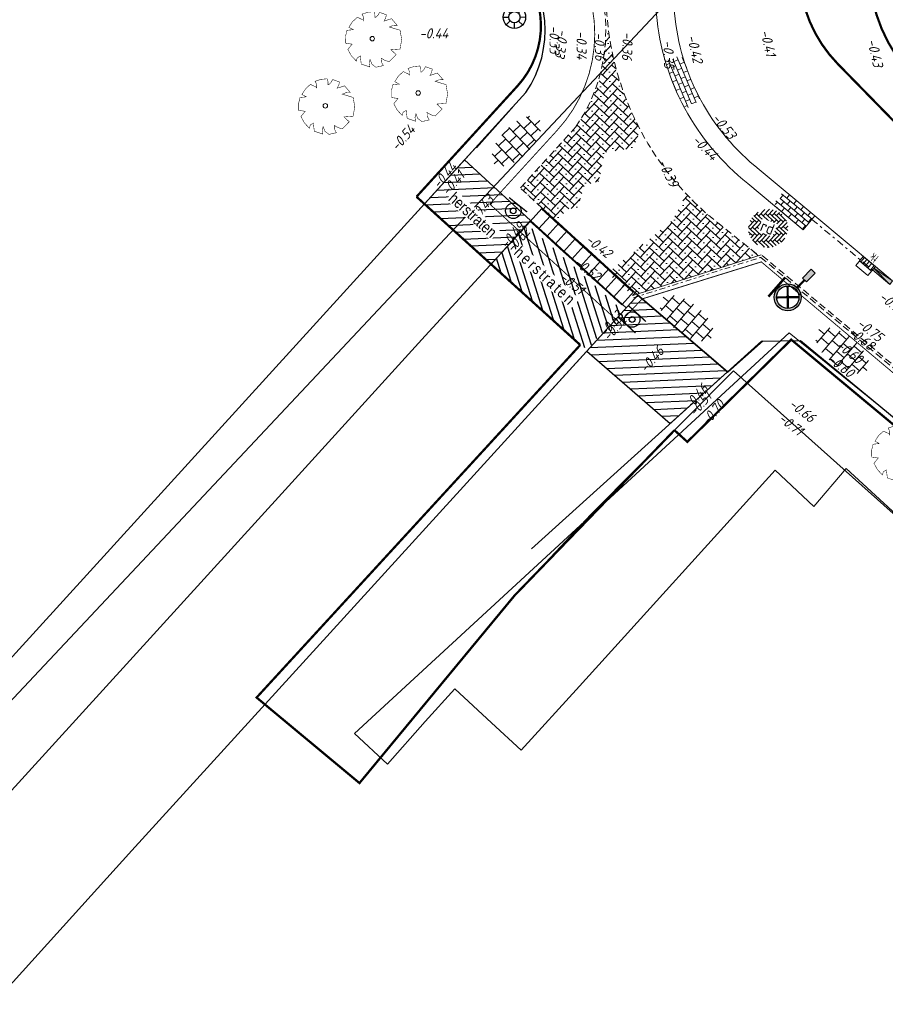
# Model space of a CAD drawing. Header units: metres. Extents: x 111546 to 149831, y 498798 to 507863.
# Tile 3 of 256: x 113462 to 113500, y 498943 to 498987. Entities that reach past the tile are written whole.
import ezdxf
from ezdxf.enums import TextEntityAlignment as Align

# ---------------------------------------------------------------- set-up
doc = ezdxf.new("R2010")
doc.units = ezdxf.units.M
for name, pattern in [('DASHDOT', [25.4, 12.7, -6.35, 0, -6.35]), ('DASHDOT2', [12.7, 6.35, -3.175, 0, -3.175]), ('DASHED', [19.05, 12.7, -6.35]), ('VW-1-1_STREEP', [2, 1, -1])]:
    doc.linetypes.add(name, pattern=pattern)
for name, color, linetype in [('0-bs-polderpijl', 3, 'Continuous'), ('0-hoogte mv-bestaand', 253, 'Continuous'), ('0-werkgrens', 210, 'FENCELINE1'), ('3-nw-herstraten1', 7, 'Continuous'), ('3-NW-HV-316010+318010-Afwerken zandbed voor wegfundering en menggranulaat-opp', 20, 'Continuous'), ('3-nw-markering', 7, 'Continuous'), ('3-nw-verkeersbord-op LM-aanlegtek', 200, 'Continuous'), ('3-nw-verkeersbord-paal-aanlegtek', 2, 'Continuous'), ('6-OVL-nw-lichtmast', 7, 'Continuous'), ('6-OVL-nw-lichtmast nr', 2, 'Continuous'), ('BGT_G_wegdeel', 252, 'Continuous'), ('Q21_LICHTMAST', 252, 'Continuous'), ('Q26_BOOM', 252, 'Continuous'), ('T02_RASTER', 252, 'Continuous'), ('V02_KNTOPENVERH', 252, 'Continuous'), ('V03_KNTTEGELPAD', 252, 'Continuous')]:
    doc.layers.add(name, color=color, linetype=linetype)
for name, color, linetype, lineweight in [('0-kadastrale percelen', 253, 'AI-KADASTRAAL', 9), ('3-nw-arcering-rijweg', 7, 'Continuous', 13), ('3-nw-arcering-trottoir', 2, 'Continuous', 15), ('3-nw-band-irb 80x20', 2, 'Continuous', 13), ('3-nw-band-irb-BKK', 7, 'Continuous', 5), ('3-nw-band-ob 10x20', 7, 'Continuous', 13), ('3-nw-band-ob 10x20-achterkant', 7, 'DASHDOT', 13), ('3-nw-band-trb18-20x20-achterkant-stelspecie', 103, 'DASHDOT2', 15), ('3-nw-band-trb18-20x20-voorkant-stelspecie', 103, 'Continuous', 15), ('3-nw-band-verloopband-overgangsband naar verlaagde band trb', 7, 'Continuous', 5), ('3-nw-BSS-wit-tussen tegels en asfalt fietspad', 2, 'DASHED', 13), ('3-nw-kolk trottoir', 7, 'Continuous', 13), ('3-nw-mat-arcering', 7, 'Continuous', 5), ('3-nw-materiaalscheiding-', 7, 'DASHED', 13), ('3-nw-text-20', 7, 'Continuous', 15), ('3-nw-text-20-herinrichting', 7, 'Continuous', 15)]:
    doc.layers.add(name, color=color, linetype=linetype, lineweight=lineweight)
doc.styles.get("Standard").update_dxf_attribs({"font": 'isocp-ie.shx'})
doc.styles.add('veysel', font='isocp-ie.shx', dxfattribs={"height": 0.1})
doc.styles.add('Zaanstad', font='ARIALN.TTF')
doc.styles.add('Zaanstad 1-250 2.0mm', font='ARIALN.TTF', dxfattribs={"height": 0.5})
doc.linetypes.add('AI-KADASTRAAL', pattern='A,5.5,-2,["K",Standard,S=1.8,R=0,X=0,Y=-0.9],-2,5.5,-2,[5,NLCS.SHX,S=0.75,R=0,X=0,Y=0],-2', length=19)
doc.linetypes.add('FENCELINE1', pattern='A,6.35,-2.54,[133,ltypeshp.shx,S=2.54,R=0,X=-2.54,Y=0],-2.54,25.4', length=36.83)

# ---------------------------------------------------------------- blocks, each defined once
blk = doc.blocks.new('Q26')
at = {"linetype": 'Continuous', "lineweight": 20, "const_width": 0.0225}
blk.add_lwpolyline([(0.757, 0.516), (1.237, 0.371), (1.308, -0.046), (1.235, -0.463), (0.83, -0.494), (1.061, -0.711), (0.757, -1.022), (0.565, -0.971), (0.395, -0.867), (0.404, -1.032), (0.49, -1.198), (0.163, -1.271), (-0.015, -1.136), (-0.097, -0.929), (-0.141, -1.084), (-0.112, -1.255), (-0.489, -1.131), (-0.532, -0.774), (-0.668, -0.854), (-0.707, -0.996), (-0.927, -0.766), (-1.083, -0.479), (-0.894, -0.246), (-1.181, -0.203), (-1.187, 0.104), (-1.122, 0.367), (-0.847, 0.398), (-1.04, 0.503), (-0.879, 0.749), (-0.663, 0.95), (-0.402, 0.826), (-0.388, 0.795), (-0.382, 0.942), (-0.452, 1.088), (-0.194, 1.172), (0.076, 1.199), (0.118, 1.07), (0.119, 0.935), (0.148, 0.935), (0.252, 1.031), (0.325, 1.167), (0.626, 1.059), (0.6, 0.925), (0.525, 0.78), (0.856, 0.885), (1.105, 0.593), (0.924, 0.584)], close=True, dxfattribs=at)
at = {"linetype": 'Continuous', "lineweight": 20}
blk.add_circle((0.001, -0.001), 0.0983, dxfattribs=at)
blk = doc.blocks.new('Q21')
at = {"color": 0, "linetype": 'ByBlock', "lineweight": -2}
for p, q in [((-0.003, 0.25), (0.001, 0.5)), ((-0.181, 0.172), (-0.363, 0.343)), ((0.173, 0.18), (0.351, 0.353)), ((0.25, 0.008), (0.5, 0.015)), ((-0.25, -0.008), (-0.5, -0.015)), ((-0.186, -0.167), (-0.365, -0.341)), ((-0.01, -0.25), (-0.014, -0.5)), ((0.183, -0.171), (0.357, -0.336))]:
    blk.add_line(p, q, dxfattribs=at)
for radius in [0.498, 0.25]:
    blk.add_circle((0, 0), radius, dxfattribs=at)
blk = doc.blocks.new('6-OVL-LM 6.0m')
at = {"linetype": 'ByBlock', "lineweight": -2}
h = blk.add_hatch(color=0, dxfattribs=at)
h.paths.add_polyline_path([(0, 0.6, 1), (0, -0.6, 1)])
h.paths.add_polyline_path([(0, -0.5, -1), (0, 0.5, -1)], flags=16)
h.paths.add_polyline_path([(0, -0.045, -1), (0, 0.045, -1)], flags=0)
blk.add_hatch(color=0, dxfattribs=at).paths.add_polyline_path([(1.625, -0.125), (1.625, 0.125), (1.075, 0.125), (1.075, -0.125)])
at = {"color": 0, "linetype": 'ByBlock', "lineweight": -2, "const_width": 0.1}
for points in [[(-0.354, 0.354), (0.354, -0.354)], [(-0.354, -0.354), (0.354, 0.354)], [(1.075, 0), (0.6, 0)]]:
    blk.add_lwpolyline(points, dxfattribs=at)
at = {"color": 0, "linetype": 'ByBlock', "lineweight": -2}
blk.add_lwpolyline([(1.075, -0.125), (1.625, -0.125), (1.625, 0.125), (1.075, 0.125)], close=True, dxfattribs=at)
for radius in [0.6, 0.5, 0.0451]:
    blk.add_circle((0, 0), radius, dxfattribs=at)
at = {"layer": '6-OVL-nw-lichtmast nr', "linetype": 'ByBlock', "lineweight": -2, "style": 'Zaanstad'}
blk.add_attdef('MAST', (1.861, 0.289), '', height=0.4, dxfattribs=at)
at = {"layer": '6-OVL-nw-lichtmast nr', "linetype": 'ByBlock', "lineweight": -2, "style": 'Zaanstad', "flags": 1}
blk.add_attdef('STRAAT', (1.861, -0.68), '', height=0.4, dxfattribs=at)
blk = doc.blocks.new('3-eindverloopband 18-20')
at = {"ltscale": 0.02}
h = blk.add_hatch(color=253, dxfattribs=at)
h.dxf.hatch_style = 1
h.paths.add_polyline_path([(0, 0), (1, 0), (1, -0.2), (0, -0.2)])
blk.add_line((1, 0), (0, -0.1))
at = {"flags": 128}
blk.add_lwpolyline([(1, 0), (0, 0)], dxfattribs=at)
for points in [[(1, 0), (1, -0.2), (0, -0.2), (0, 0)], [(0, -0.1), (1, -0.2)]]:
    blk.add_lwpolyline(points)
at = {"ltscale": 0.02}
blk.add_lwpolyline([(0, 0), (1, 0), (1, -0.2), (0, -0.2)], close=True, dxfattribs=at)
blk = doc.blocks.new('straatkolk_M')
at = {"linetype": 'Continuous'}
for p, q in [((-0.404, 0.475), (-0.569, -0.255)), ((0.569, 0.255), (-0.404, 0.475)), ((0.569, 0.255), (0.404, -0.475)), ((0.404, -0.475), (-0.569, -0.255))]:
    blk.add_line(p, q, dxfattribs=at)
blk = doc.blocks.new('*U738')
blk.add_line((0.225, 0), (-0.225, 0))
for points in [[(-0.28, -0.262), (-0.28, 0)], [(0, -0.262), (0, 0)], [(0.349, -0.262), (-0.349, -0.262)], [(-0.14, -0.262), (-0.14, 0)], [(0.14, -0.262), (0.14, 0)], [(0.28, -0.262), (0.28, 0)]]:
    blk.add_lwpolyline(points)
at = {"xscale": -0.7000000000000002, "yscale": 0.7000000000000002, "zscale": 0.7000000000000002, "rotation": 347.2593789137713}
blk.add_blockref('straatkolk_M', (0, -0.262), dxfattribs=at)
at = {"linetype": 'DASHDOT', "lineweight": 5, "width": 0.665014}
blk.add_text('tk', height=0.3703, rotation=179.9746, dxfattribs=at).set_placement((0.214, 0.438))
blk = doc.blocks.new('paal_verkeersbord')
at = {"const_width": 0.035}
blk.add_lwpolyline([(-0.3, -0.2), (0.3, -0.2)], dxfattribs=at)
for radius in [0.2, 0.0745]:
    blk.add_circle((0, 0), radius)

msp = doc.modelspace()

# ---------------------------------------------------------------- hatches: boundary and pattern name
at = {"layer": '3-nw-arcering-trottoir'}
h = msp.add_hatch(dxfattribs=at)
h.set_pattern_fill('AVH-TEGEL_300X300_HALFST', color=256, scale=1.5, angle=203.63543, style=0, pattern_type=2)
h.set_pattern_definition([(223.65890928, (371571.7963, 61054.72518), (-0.17022625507, -0.47344273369), [0.45, -0.45]), (313.65890928, (371571.7963, 61054.7252), (0.32555809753, 0.31066368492), [])])
edge = h.paths.add_edge_path()
edge.add_ellipse((113484.0678, 498981.548), major_axis=(-0.976, -1.0129), ratio=0.488545, start_angle=0, end_angle=360)
h = msp.add_hatch(dxfattribs=at)
h.set_pattern_fill('AVH-TEGEL_300X300_HALFST', color=256, scale=1.5, angle=299.44564, style=0, pattern_type=2)
h.set_pattern_definition([(319.469117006, (523041.54288, 800068.42636), (0.48824311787, -0.121423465), [0.45, -0.45]), (49.46911701, (523041.54288, 800068.42636), (-0.3420251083, 0.29243601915), [])])
edge = h.paths.add_edge_path()
edge.add_ellipse((113491.6213, 498973.6914), major_axis=(1.1065, -0.8685), ratio=0.488545, start_angle=0, end_angle=360)
h = msp.add_hatch(dxfattribs=at)
h.set_pattern_fill('AVH-TEGEL_300X300_HALFST', color=256, scale=1.5, angle=299.44564, style=0, pattern_type=2)
h.set_pattern_definition([(319.469117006, (523048.4588, 800066.98822), (0.48824311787, -0.121423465), [0.45, -0.45]), (49.46911701, (523048.4588, 800066.9882), (-0.3420251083, 0.29243601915), [])])
edge = h.paths.add_edge_path()
edge.add_ellipse((113498.5372, 498972.2532), major_axis=(1.1065, -0.8685), ratio=0.488545, start_angle=0, end_angle=360)
at = {"layer": '3-nw-band-irb-BKK', "ltscale": 0.02}
h = msp.add_hatch(dxfattribs=at)
h.set_pattern_fill('AR-B816', color=256, scale=0.001)
h.set_pattern_definition([(292.688, (113491.59602, 498984.8721), (0.187476, 0.078378), []), (22.688, (113491.59602, 498984.8721), (0.109098, 0.265854), [0.2032, -0.2032])])
h.paths.add_polyline_path([(113492.2141, 498983.4549), (113492.0305, 498983.2608), (113491.788, 498983.2058), (113491.7294, 498983.0412), (113491.4968, 498983.0999), (113491.2737, 498983.5465), (113491.0104, 498984.1529), (113490.8009, 498984.7253), (113490.7017, 498985.0375), (113490.8631, 498985.2374), (113491.0643, 498985.1853), (113491.1689, 498985.3216), (113491.3133, 498985.2303), (113491.4654, 498985.276), (113491.5441, 498985.0256), (113491.7147, 498984.5481), (113491.8683, 498984.1731), (113492.0748, 498983.7268)])
at = {"layer": '3-nw-herstraten1', "ltscale": 0.06, "transparency": 33554687}
h = msp.add_hatch(dxfattribs=at)
h.set_pattern_fill('ANSI31', color=256, scale=0.1, angle=15)
h.set_pattern_definition([(107.58209, (113577.40204, 499206.6256), (-0.30266803, -0.09590784), [])])
h.paths.add_polyline_path([(113482.9357, 498976.0896), (113487.1986, 498972.2817), (113488.7769, 498974.0309), (113484.5478, 498977.846)])
h = msp.add_hatch(dxfattribs=at)
h.set_pattern_fill('ANSI31', color=256, scale=0.1)
h.set_pattern_definition([(2.41437, (113608.7195, 499214.8837), (-0.0133751, 0.31721815), [])])
h.paths.add_polyline_path([(113487.194, 498972.233), (113490.9004, 498969.0159), (113493.4385, 498971.3121), (113489.458, 498974.7157)])
at = {"layer": '3-nw-mat-arcering'}
h = msp.add_hatch(dxfattribs=at)
h.set_pattern_fill('AVH-SBS_KF_ELLEBOOG_01', color=256, scale=3, style=0, pattern_type=2)
h.set_pattern_definition([(317.41437309, (1649.58787, -2639.99836), (-0.01787267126, 0.42388744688), [0.9, -0.3]), (47.41437309, (1650.02963, -2640.40438), (-0.01787267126, 0.42388744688), [0.9, -0.3]), (317.41437309, (1649.91025, -2640.09093), (-0.01787267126, 0.42388744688), [0, -1.2]), (317.41437309, (1650.34308, -2640.285), (-0.01787267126, 0.42388744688), [0, -1.2])])
edge = h.paths.add_edge_path()
edge.add_line((113485.8385, 498978.0112), (113484.2345, 498979.4716))
edge.add_line((113484.2345, 498979.4716), (113486.3222, 498981.7645))
edge.add_arc((113481.4376, 498986.2118), 6.6059, 317.68276, 362.0751)
edge.add_line((113488.0391, 498986.451), (113488.1705, 498986.3422))
edge.add_line((113488.1705, 498986.3422), (113488.2703, 498985.7358))
edge.add_arc((113499.3768, 498987.5634), 11.2558, 189.34415, 209.29841)
edge.add_line((113489.5608, 498982.0552), (113489.262, 498981.2513))
edge.add_line((113489.262, 498981.2513), (113487.9829, 498981.0576))
edge.add_line((113487.9829, 498981.0576), (113487.7294, 498979.7737))
edge.add_line((113487.7294, 498979.7737), (113487.0928, 498979.607))
edge.add_line((113487.0928, 498979.607), (113486.7789, 498978.5934))
edge.add_line((113486.7789, 498978.5934), (113486.3544, 498978.5405))
edge.add_line((113486.3544, 498978.5405), (113485.8385, 498978.0112))

# ---------------------------------------------------------------- linework, layer by layer
at = {"layer": '0-kadastrale percelen', "ltscale": 0.25}
for points in [[(113521.9689, 498951.5066), (113517.1029, 498955.9036), (113506.3279, 498964.8216), (113496.1879, 498973.0416), (113476.8639, 498955.2376)], [(113521.9689, 498951.5066), (113517.6779, 498952.6646), (113512.7829, 498954.0816), (113507.8809, 498958.5856), (113503.1729, 498962.9116), (113498.7189, 498967.0196), (113497.2739, 498965.3246), (113495.5579, 498966.9426), (113486.8599, 498957.3456), (113484.2779, 498954.5026), (113482.9529, 498955.7216), (113481.3209, 498957.2336), (113480.0059, 498955.7716), (113478.3369, 498953.8826), (113476.8639, 498955.2376)]]:
    msp.add_lwpolyline(points, dxfattribs=at)
at = {"layer": '0-werkgrens', "ltscale": 0.1, "const_width": 0.1}
msp.add_lwpolyline([(113479.6253, 498979.0849), (113484.1208, 498984.0165, 0.4039351), (113483.9617, 498989.5088), (113475.8118, 498996.7717), (113485.7837, 499007.3529), (113482.9767, 499009.9327), (113486.9206, 499014.2296), (113487.4359, 499013.7567), (113502.1345, 499029.7874), (113501.918, 499030.152), (113511.2003, 499039.6849), (113508.2435, 499042.2183), (113508.2435, 499042.2183), (113508.7638, 499042.8517), (113516.5127, 499051.1829), (113508.3492, 499058.6848), (113512.2875, 499063.0094), (113528.8523, 499080.6824), (113484.3592, 499121.3964)], format="xyb", dxfattribs=at)
at = {"layer": '0-werkgrens'}
for points in [[(113482.2843, 498981.2609), (113483.9459, 498983.1289)], [(113482.2629, 498981.2806), (113479.5437, 498978.2941)]]:
    msp.add_lwpolyline(points, dxfattribs=at)
at = {"layer": '0-werkgrens', "ltscale": 0.1, "const_width": 0.1}
for points in [[(113486.9007, 498972.502), (113472.521, 498956.8412), (113477.0909, 498953.0424), (113483.9841, 498961.3757), (113491.0853, 498968.7159)], [(113491.0853, 498968.7159), (113491.6573, 498968.1983), (113496.2734, 498972.7385), (113521.7199, 498951.5738), (113542.7523, 498928.5309), (113505.0634, 498888.8547), (113508.1797, 498885.9484), (113541.6097, 498923.0069), (113561.2027, 498904.954), (113557.5509, 498900.9963), (113560.6201, 498898.0673), (113561.7228, 498899.3267), (113579.8846, 498883.102), (113579.0982, 498882.2005), (113598.4288, 498864.2209)]]:
    msp.add_lwpolyline(points, dxfattribs=at)
at = {"layer": '3-nw-band-irb 80x20'}
for points in [[(113485.5814, 498978.2453), (113485.0428, 498977.6537), (113484.6731, 498977.9903), (113485.2117, 498978.5819), (113485.5814, 498978.2453), (113485.5477, 498978.2083), (113485.178, 498978.5449)], [(113485.5814, 498978.2453), (113485.0428, 498977.6537), (113484.6731, 498977.9903), (113485.2117, 498978.5819), (113485.5814, 498978.2453), (113485.5477, 498978.2083), (113485.178, 498978.5449)], [(113485.9511, 498977.9087), (113485.4125, 498977.3171), (113485.0428, 498977.6537), (113485.5814, 498978.2453), (113485.9511, 498977.9087), (113485.9174, 498977.8717), (113485.5477, 498978.2083)], [(113485.9511, 498977.9087), (113485.4125, 498977.3171), (113485.0428, 498977.6537), (113485.5814, 498978.2453), (113485.9511, 498977.9087), (113485.9174, 498977.8717), (113485.5477, 498978.2083)], [(113488.1694, 498975.8889), (113487.6308, 498975.2974), (113487.2611, 498975.634), (113487.7997, 498976.2256), (113488.1694, 498975.8889), (113488.1357, 498975.852), (113487.766, 498976.1886)], [(113488.1694, 498975.8889), (113487.6308, 498975.2974), (113487.2611, 498975.634), (113487.7997, 498976.2256), (113488.1694, 498975.8889), (113488.1357, 498975.852), (113487.766, 498976.1886)], [(113488.5391, 498975.5523), (113488.0005, 498974.9608), (113487.6308, 498975.2974), (113488.1694, 498975.8889), (113488.5391, 498975.5523), (113488.5054, 498975.5154), (113488.1357, 498975.852)], [(113488.5391, 498975.5523), (113488.0005, 498974.9608), (113487.6308, 498975.2974), (113488.1694, 498975.8889), (113488.5391, 498975.5523), (113488.5054, 498975.5154), (113488.1357, 498975.852)], [(113488.9088, 498975.2157), (113488.3702, 498974.6242), (113488.0005, 498974.9608), (113488.5391, 498975.5523), (113488.9088, 498975.2157), (113488.8752, 498975.1787), (113488.5054, 498975.5154)], [(113488.9088, 498975.2157), (113488.3702, 498974.6242), (113488.0005, 498974.9608), (113488.5391, 498975.5523), (113488.9088, 498975.2157), (113488.8752, 498975.1787), (113488.5054, 498975.5154)], [(113489.2785, 498974.8791), (113488.74, 498974.2875), (113488.3702, 498974.6242), (113488.9088, 498975.2157), (113489.2785, 498974.8791), (113489.2449, 498974.8421), (113488.8752, 498975.1787)]]:
    msp.add_lwpolyline(points, dxfattribs=at)
at = {"layer": '3-nw-band-ob 10x20'}
msp.add_lwpolyline([(113489.2369, 498974.6933), (113494.9432, 498976.506)], dxfattribs=at)
at = {"layer": '3-nw-band-ob 10x20-achterkant', "ltscale": 0.02}
msp.add_lwpolyline([(113489.2672, 498974.598), (113494.9735, 498976.4107)], dxfattribs=at)
at = {"layer": '3-nw-band-trb18-20x20-achterkant-stelspecie', "ltscale": 0.05}
msp.add_lwpolyline([(113497.1935, 498978.0795), (113499.8822, 498975.8346)], dxfattribs=at)
at = {"layer": '3-nw-band-trb18-20x20-voorkant-stelspecie'}
msp.add_lwpolyline([(113497.3217, 498978.233), (113500.0104, 498975.9881)], dxfattribs=at)
at = {"layer": '3-nw-BSS-wit-tussen tegels en asfalt fietspad', "ltscale": 0.025}
for points in [[(113494.9212, 498976.3941), (113510.3485, 498963.5135)], [(113494.9847, 498976.4714), (113510.4126, 498963.5903)]]:
    msp.add_lwpolyline(points, dxfattribs=at)
at = {"layer": '3-nw-herstraten1', "ltscale": 0.02}
msp.add_lwpolyline([(113487.194, 498972.233), (113490.9004, 498969.0159), (113493.4385, 498971.3121), (113489.458, 498974.7157)], close=True, dxfattribs=at)
at = {"layer": '3-nw-markering', "linetype": 'VW-1-1_STREEP', "const_width": 0.1, "flags": 128}
for points in [[(113499.3821, 498994.5497), (113498.1604, 498993.1852, 0.394984), (113498.3417, 498984.9869), (113502.4847, 498980.7522)], [(113501.089, 498993.407, 0.3667319), (113501.7351, 498984.3789), (113504.0882, 498981.9738)]]:
    msp.add_lwpolyline(points, format="xyb", dxfattribs=at)
at = {"layer": '3-nw-materiaalscheiding-', "ltscale": 0.025}
msp.add_lwpolyline([(113491.5216, 498997.0024, 0.4379287), (113492.9909, 498977.9421, 0.4379287)], format="xyb", dxfattribs=at)
for points in [[(113486.7051, 498982.1851), (113484.2345, 498979.4716)], [(113485.2117, 498978.5819), (113484.2345, 498979.4716)]]:
    msp.add_lwpolyline(points, dxfattribs=at)
msp.add_arc((113480.5003, 498986.467), 7.5389, 325.39036, 44.84923, dxfattribs=at)
at = {"layer": '3-nw-verkeersbord-op LM-aanlegtek', "const_width": 0.1094}
msp.add_lwpolyline([(113495.2607, 498974.649), (113496.0094, 498975.5059)], dxfattribs=at)
at = {"layer": 'BGT_G_wegdeel'}
msp.add_lwpolyline([(113495.0239, 498972.6826), (113493.4589, 498971.2946)], dxfattribs=at)
at = {"layer": 'T02_RASTER', "ltscale": 0.25}
msp.add_lwpolyline([(113513.1889, 498953.9511), (113493.7032, 498971.3562), (113487.3838, 498964.9827), (113485.1137, 498962.5742)], dxfattribs=at)
at = {"layer": 'V02_KNTOPENVERH'}
for points in [[(113493.4589, 498971.2946), (113489.4559, 498974.7176)], [(113489.4559, 498974.7176), (113493.4589, 498971.2946)]]:
    msp.add_lwpolyline(points, dxfattribs=at)
at = {"layer": 'V03_KNTTEGELPAD'}
for points in [[(113484.4829, 498983.7186), (113443.3519, 498938.5636), (113442.7449, 498939.1256)], [(113484.7389, 498963.4416), (113494.9479, 498972.6776), (113496.6829, 498972.6956), (113502.5496, 498967.8645)]]:
    msp.add_lwpolyline(points, dxfattribs=at)
msp.add_arc((113480.5003, 498986.467), 4.8389, 325.39036, 44.84923, dxfattribs=at)

# ---------------------------------------------------------------- block references
at = {"layer": '3-nw-band-verloopband-overgangsband naar verlaagde band trb', "extrusion": (-9.30474e-05, 7.66913e-05, 1), "rotation": 320.140742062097}
msp.add_blockref('3-eindverloopband 18-20', (113500.0099, 498975.9875, 27.7062), dxfattribs=at)
at = {"layer": '3-nw-kolk trottoir', "ltscale": 0.05, "rotation": 320.1407418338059}
msp.add_blockref('*U738', (113499.7424, 498976.2119, -0.0001), dxfattribs=at)
at = {"layer": '3-nw-verkeersbord-paal-aanlegtek', "xscale": 1.716311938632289, "yscale": 1.716311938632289, "zscale": 1.716311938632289}
for p, rotation in [((113483.925, 498978.4596), 141.2427217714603), ((113489.2084, 498973.6324), 317.6780026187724), ((113489.2084, 498973.6324), 137.6780026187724)]:
    msp.add_blockref('paal_verkeersbord', p, dxfattribs=dict(at, rotation=rotation))
at = {"layer": '6-OVL-nw-lichtmast', "ltscale": 0.05, "rotation": 45.61051664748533}
msp.add_blockref('6-OVL-LM 6.0m', (113496.1178, 498974.6205), dxfattribs=at)
at = {"layer": 'Q21_LICHTMAST'}
msp.add_blockref('Q21', (113483.9759, 498987.0616), dxfattribs=at)
msp.add_blockref('Q21', (113483.9759, 498987.0616), dxfattribs=at)
at = {"layer": 'Q26_BOOM'}
for p in [(113477.6589, 498986.1096), (113479.6989, 498983.6956), (113475.5739, 498983.1266), (113501.0326, 498967.7259)]:
    msp.add_blockref('Q26', p, dxfattribs=at)

# ---------------------------------------------------------------- texts
at = {"layer": '0-hoogte mv-bestaand', "style": 'veysel', "oblique": 15}
for s, rotation, p in [('-0.44', 360, (113480.3955, 498986.1175)), ('-0.33', 270, (113485.5334, 498986.063)), ('-0.33', 262.04853, (113485.847, 498985.9246)), ('-0.34', 270, (113486.7384, 498985.8192)), ('-0.36', 271.9434, (113487.5436, 498985.7562)), ('-0.36', 267.90366, (113488.7738, 498985.7956)), ('-0.41', 283.17952, (113495.0273, 498985.8692)), ('-0.35', 272.22392, (113490.6078, 498985.403)), ('-0.42', 283.17952, (113491.7789, 498985.6059)), ('-0.43', 283.17952, (113499.783, 498985.4235)), ('-0.53', 309.14006, (113493.1174, 498982.0809)), ('-0.54', 49.17059, (113479.1902, 498981.5572)), ('-0.44', 315.01063, (113492.2923, 498981.1124)), ('-0.44', 49.17059, (113481.0367, 498979.8892)), ('-0.39', 295.83037, (113490.6141, 498980.0413)), ('-0.41', 49.17059, (113481.4124, 498979.5427)), ('-0.43', 49.17059, (113482.6882, 498978.4384)), ('-0.49', 49.17059, (113484.0508, 498977.2205)), ('-0.62', 49.17059, (113484.3, 498977.0276)), ('-0.42', 322.09971, (113487.5872, 498976.7169)), ('-0.52', 322.09971, (113487.0779, 498975.7081)), ('-0.51', 322.09971, (113486.4042, 498975.0701)), ('-0.75', 321.96739, (113500.6274, 498974.1733)), ('-0.63', 49.17059, (113488.4353, 498973.2962)), ('-0.52', 49.17059, (113488.5865, 498973.1092)), ('-0.75', 321.96739, (113499.6388, 498972.9958)), ('-0.68', 321.96739, (113499.2568, 498972.6195)), ('-0.46', 49.17059, (113490.2424, 498971.7141)), ('-0.60', 321.96739, (113498.7312, 498972.021)), ('-0.60', 321.96739, (113498.3487, 498971.4077)), ('-0.46', 49.17059, (113492.2072, 498970.0433)), ('-0.51', 49.17059, (113492.3916, 498969.7349)), ('-0.70', 49.17059, (113492.9547, 498969.342)), ('-0.66', 321.96739, (113496.6265, 498969.4142)), ('-0.71', 321.96739, (113496.1234, 498968.8024))]:
    msp.add_text(s, height=0.45, rotation=rotation, dxfattribs=at).set_placement(p, align=Align.CENTER)
at = {"layer": '3-nw-text-20-herinrichting', "ltscale": 0.05, "insert": (113495.2207, 498977.714), "char_height": 0.5, "attachment_point": 5, "rotation": 338.47896, "style": 'veysel', "bg_fill": 3, "box_fill_scale": 1.1, "bg_fill_color": 256, "bg_fill_true_color": 13158600, "bg_fill_transparency": 0}
msp.add_mtext('\\A1;rd', dxfattribs=at)

# ---------------------------------------------------------------- next in the draw order: hatches: boundary and pattern name
at = {"layer": '3-nw-arcering-rijweg'}
h = msp.add_hatch(dxfattribs=at)
h.set_pattern_fill('AVH-BSS_DIKFORMAAT_ELLEBOOG', color=256, scale=2, angle=90, pattern_type=2)
h.set_pattern_definition([(136.23316, (113501.39593, 499004.43524), (-0.1951163, -0.0042001), [0.552, -0.276]), (46.23316, (113501.10956, 499004.13627), (-0.1951163, -0.0042001), [0.552, -0.276])])
edge = h.paths.add_edge_path()
edge.add_ellipse((113495.2481, 498977.6808), major_axis=(0.8297, 0.3028), ratio=0.9556885, start_angle=0, end_angle=360)
at = {"layer": '3-nw-mat-arcering'}
h = msp.add_hatch(dxfattribs=at)
h.set_pattern_fill('AVH-SBS_KF_ELLEBOOG_01', color=256, scale=3, style=0, pattern_type=2)
h.set_pattern_definition([(317.41437309, (421730.0054, 283575.10963), (-0.01787267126, 0.42388744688), [0.9, -0.3]), (47.41437309, (421730.44715, 283574.70362), (-0.01787267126, 0.42388744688), [0.9, -0.3]), (317.41437309, (421730.32778, 283575.01707), (-0.01787267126, 0.42388744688), [0, -1.2]), (317.41437309, (421730.7606, 283574.823), (-0.01787267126, 0.42388744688), [0, -1.2])])
h.paths.add_polyline_path([(113492.6043, 498978.2596), (113493.3413, 498977.6617), (113494.8302, 498976.4701), (113489.2369, 498974.6933), (113488.1232, 498975.6982), (113491.0099, 498978.0562), (113491.6145, 498979.199)])

# ---------------------------------------------------------------- next in the draw order: texts
at = {"layer": '3-nw-text-20-herinrichting', "ltscale": 0.05, "insert": (113495.2207, 498977.714), "char_height": 0.5, "attachment_point": 5, "rotation": 338.47896, "style": 'veysel', "bg_fill": 3, "box_fill_scale": 1.1, "bg_fill_color": 256, "bg_fill_true_color": 13158600, "bg_fill_transparency": 0}
msp.add_mtext('\\A1;rd', dxfattribs=at)

# ---------------------------------------------------------------- next in the draw order: hatches: boundary and pattern name
at = {"layer": '3-nw-band-irb-BKK', "ltscale": 0.02}
h = msp.add_hatch(dxfattribs=at)
h.set_pattern_fill('AR-B816', color=256, scale=0.001)
h.set_pattern_definition([(320.141, (113495.83771, 498978.42979), (0.130232, 0.15598), []), (50.141, (113495.83771, 498978.42979), (-0.02575, 0.286212), [0.2032, -0.2032])])
h.paths.add_polyline_path([(113497.3217, 498978.233), (113496.0858, 498979.2648), (113495.7602, 498979.1991), (113495.7846, 498978.943), (113495.5397, 498978.8956), (113495.5772, 498978.6473), (113496.8089, 498977.6189)])

# ---------------------------------------------------------------- next in the draw order: linework, layer by layer
at = {"layer": '0-bs-polderpijl', "color": 52, "linetype": 'Continuous'}
msp.add_lwpolyline([(113499.6019, 498997.1646), (113444.3709, 498938.3506), (113275.1869, 499078.4456), (113245.6039, 499096.8506), (113215.6579, 499131.5746), (113210.4229, 499152.3556)], dxfattribs=at)
at = {"layer": '3-nw-band-irb-BKK', "ltscale": 0.02}
msp.add_lwpolyline([(113494.801, 498997.2462), (113495.3785, 498996.6926), (113493.5289, 498994.7554, 0.4294788), (113494.8499, 498980.2967), (113497.3217, 498978.233), (113496.8089, 498977.6189), (113494.3454, 498979.6757, -0.4296439), (113492.9389, 498995.296), (113494.801, 498997.2462)], format="xyb", dxfattribs=at)
at = {"layer": '3-nw-materiaalscheiding-', "ltscale": 0.025}
msp.add_lwpolyline([(113492.9909, 498977.9421), (113494.8302, 498976.4701)], dxfattribs=at)

# ---------------------------------------------------------------- next in the draw order: texts
at = {"layer": '3-nw-text-20', "ltscale": 0.05, "insert": (113485.356, 498975.545, 0), "char_height": 0.5, "attachment_point": 5, "rotation": 316.91135, "style": 'Zaanstad 1-250 2.0mm', "bg_fill": 3, "box_fill_scale": 1.1, "bg_fill_color": 256, "bg_fill_true_color": 13158600, "bg_fill_transparency": 0}
msp.add_mtext('\\A1;{\\T1.35;herstraten}', dxfattribs=at)

# ---------------------------------------------------------------- next in the draw order: hatches: boundary and pattern name
at = {"layer": '3-nw-herstraten1', "ltscale": 0.06, "transparency": 33554687}
h = msp.add_hatch(dxfattribs=at)
h.set_pattern_fill('ANSI31', color=256, scale=0.1)
h.set_pattern_definition([(2.41437, (113601.0185, 499220.89302), (-0.0133751, 0.31721815), [])])
h.paths.add_polyline_path([(113479.9753, 498978.7682), (113482.9357, 498976.0896), (113484.6919, 498978.0276), (113481.757, 498980.725)])

# ---------------------------------------------------------------- next in the draw order: linework, layer by layer
at = {"layer": '0-werkgrens', "ltscale": 0.1, "const_width": 0.1}
msp.add_lwpolyline([(113479.6253, 498979.0849), (113486.9007, 498972.502)], dxfattribs=at)
at = {"layer": '3-nw-band-irb 80x20'}
for points in [[(113486.3208, 498977.572), (113485.7822, 498976.9805), (113485.4125, 498977.3171), (113485.9511, 498977.9087), (113486.3208, 498977.572), (113486.2872, 498977.5351), (113485.9174, 498977.8717)], [(113486.3208, 498977.572), (113485.7822, 498976.9805), (113485.4125, 498977.3171), (113485.9511, 498977.9087), (113486.3208, 498977.572), (113486.2872, 498977.5351), (113485.9174, 498977.8717)], [(113486.6905, 498977.2354), (113486.152, 498976.6439), (113485.7822, 498976.9805), (113486.3208, 498977.572), (113486.6905, 498977.2354), (113486.6569, 498977.1984), (113486.2872, 498977.5351)], [(113486.6905, 498977.2354), (113486.152, 498976.6439), (113485.7822, 498976.9805), (113486.3208, 498977.572), (113486.6905, 498977.2354), (113486.6569, 498977.1984), (113486.2872, 498977.5351)], [(113487.0603, 498976.8988), (113486.5217, 498976.3073), (113486.152, 498976.6439), (113486.6905, 498977.2354), (113487.0603, 498976.8988), (113487.0266, 498976.8618), (113486.6569, 498977.1984)], [(113487.0603, 498976.8988), (113486.5217, 498976.3073), (113486.152, 498976.6439), (113486.6905, 498977.2354), (113487.0603, 498976.8988), (113487.0266, 498976.8618), (113486.6569, 498977.1984)], [(113487.43, 498976.5622), (113486.8914, 498975.9706), (113486.5217, 498976.3073), (113487.0603, 498976.8988), (113487.43, 498976.5622), (113487.3963, 498976.5252), (113487.0266, 498976.8618)], [(113487.43, 498976.5622), (113486.8914, 498975.9706), (113486.5217, 498976.3073), (113487.0603, 498976.8988), (113487.43, 498976.5622), (113487.3963, 498976.5252), (113487.0266, 498976.8618)], [(113487.7997, 498976.2256), (113487.2611, 498975.634), (113486.8914, 498975.9706), (113487.43, 498976.5622), (113487.7997, 498976.2256), (113487.766, 498976.1886), (113487.3963, 498976.5252)], [(113487.7997, 498976.2256), (113487.2611, 498975.634), (113486.8914, 498975.9706), (113487.43, 498976.5622), (113487.7997, 498976.2256), (113487.766, 498976.1886), (113487.3963, 498976.5252)]]:
    msp.add_lwpolyline(points, dxfattribs=at)
at = {"layer": '3-nw-herstraten1', "ltscale": 0.02}
msp.add_lwpolyline([(113479.9753, 498978.7682), (113482.9357, 498976.0896), (113484.6919, 498978.0276), (113481.757, 498980.725)], close=True, dxfattribs=at)
at = {"layer": '3-NW-HV-316010+318010-Afwerken zandbed voor wegfundering en menggranulaat-opp', "ltscale": 0.02}
msp.add_lwpolyline([(113485.4855, 498990.9906, 0.04, 0.04, -0.4158168), (113485.8653, 498982.0265, 0.04, 0.04, 0), (113482.8804, 498978.7596, 0.04, 0.04, 0), (113488.6417, 498973.4956, 0.04, 0.04, 0), (113489.654, 498974.5482, 0.04, 0.04, 0), (113494.944, 498976.1924, 0.04, 0.04, 0), (113502.3356, 498969.9742, 0.04, 0.04, 0)], format="xyseb", dxfattribs=at)
at = {"layer": 'V02_KNTOPENVERH'}
for points in [[(113437.0953, 498925.6301), (113442.8423, 498932.0341), (113450.8263, 498940.8531), (113473.7943, 498966.0681), (113480.0093, 498972.9141), (113484.2403, 498977.5051), (113485.2114, 498978.5816)], [(113485.4927, 498970.3665), (113489.4559, 498974.7176), (113485.2117, 498978.5819)], [(113484.6919, 498978.0276), (113488.9435, 498974.1551)], [(113489.4575, 498974.7162), (113466.9739, 498950.0496), (113456.1319, 498938.0756)]]:
    msp.add_lwpolyline(points, dxfattribs=at)

# ---------------------------------------------------------------- next in the draw order: texts
at = {"layer": '3-nw-text-20', "ltscale": 0.05, "insert": (113482.13, 498978.2708), "char_height": 0.5, "attachment_point": 5, "rotation": 317.91085, "style": 'Zaanstad 1-250 2.0mm', "bg_fill": 3, "box_fill_scale": 1.1, "bg_fill_color": 256, "bg_fill_true_color": 13158600, "bg_fill_transparency": 0}
msp.add_mtext('\\A1;herstraten', dxfattribs=at)

doc.saveas('drawing.dxf')
